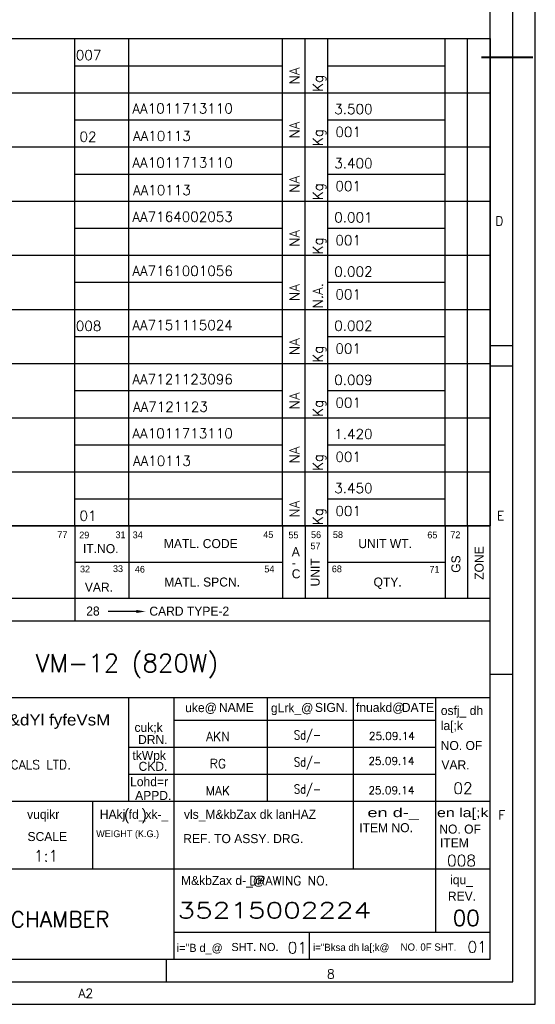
# Model space of a CAD drawing. Extents: x 23244 to 26808, y 7696 to 10216.
# Tile 7 of 9: x 26123 to 26808, y 7696 to 9006. Entities that reach past the tile are written whole.
import ezdxf
from ezdxf.enums import TextEntityAlignment as Align

# ---------------------------------------------------------------- set-up
doc = ezdxf.new("R2010")
doc.units = 0
doc.linetypes.add('AM_ISO08W050x2', pattern=[9, 6, -0.75, 1.5, -0.75])
doc.layers.get('0').update_dxf_attribs({"linetype": 'CONTINUOUS'})
doc.layers.add('FORMAT', color=7, linetype='CONTINUOUS')
doc.layers.add('TEXT', color=2, linetype='CONTINUOUS')
doc.styles.add('HINDI', font='hindi')
doc.styles.add('ROMAND', font='romand')
doc.styles.add('ROMANS', font='romans.shx')

# ---------------------------------------------------------------- blocks, each defined once
blk = doc.blocks.new('A2')
for p, q in [((594, 0), (594, 420)), ((589, 5), (589, 415)), ((584, 10), (584, 410)), ((582.06, 210), (593.47, 210)), ((582.06, 209.83), (593.47, 209.83)), ((584, 146), (589, 146)), ((584, 141.49), (589, 141.49)), ((413.97, 85), (584, 85)), ((414, 85), (584, 85)), ((584, 73.16), (589, 73.16)), ((414, 68), (584, 68)), ((504, 45), (504, 68)), ((514, 10), (514, 68)), ((534.65, 45), (534.65, 68)), ((553.72, 30), (553.72, 68)), ((572, 16), (572, 68)), ((514, 63), (572, 63)), ((504, 57), (572, 57)), ((504, 51), (572, 51)), ((20, 45), (584, 45)), ((496, 30), (496, 45)), ((414, 30), (584, 30)), ((514, 16), (584, 16)), ((544, 10), (544, 16)), ((20, 10), (584, 10)), ((512.25, 10), (512.25, 5)), ((14.84, 5), (589, 5)), ((0, 0), (594, 0))]:
    blk.add_line(p, q)
at = {"color": 5}
for p, q in [((584, 106), (342, 106)), ((492, 106), (492, 90)), ((504, 106), (504, 90)), ((538, 106), (538, 90)), ((543, 106), (543, 90)), ((548, 106), (548, 90)), ((574, 106), (574, 90)), ((579, 106), (579, 90)), ((492, 98), (538, 98)), ((548, 98), (574, 98)), ((342, 90), (584, 90)), ((492, 90), (492, 85)), ((505.65, 87.06), (499.42, 87.06))]:
    blk.add_line(p, q, dxfattribs=at)
blk.add_solid([(505.65, 87.39), (505.65, 86.72), (507.65, 87.06)], dxfattribs=at)
for s, height, p in [('77', 1.5, (488.13, 103.32)), ('29', 1.5, (492.98, 103.25)), ('31', 1.5, (501.01, 103.3)), ('34', 1.5, (504.82, 103.28)), ('45', 1.5, (533.74, 103.34)), ('55', 1.5, (539.32, 103.25)), ('56', 1.5, (544.32, 103.31)), ('58', 1.5, (549.17, 103.33)), ('65', 1.5, (570.08, 103.27)), ('72', 1.5, (575.18, 103.3)), ('MATL. CODE', 2, (511.72, 101.1)), ('UNIT WT.', 2, (554.8, 101.1)), ('IT.NO.', 2, (493.81, 99.98)), ('A', 2, (540.06, 99.31)), ('57', 1.5, (544.2, 100.83)), ('32', 1.5, (493.15, 95.72)), ('33', 1.5, (500.45, 95.78)), ('46', 1.5, (505.3, 95.66)), ('54', 1.5, (533.98, 95.71)), ('-', 2, (540.06, 96.85)), ('C', 2, (540.06, 94.4)), ('68', 1.5, (548.93, 95.74)), ('71', 1.5, (570.56, 95.66)), ('MATL. SPCN.', 2, (511.8, 92.58)), ('QTY.', 2, (558.17, 92.58)), ('VAR.', 2, (494.22, 91.45)), ('28', 2, (494.53, 86.15)), ('CARD TYPE-2', 2, (508.51, 86.13))]:
    blk.add_text(s, height=height, dxfattribs=at).set_placement(p)
for s, p in [('ZONE', (582.55, 94.07)), ('UNIT', (546.23, 92.6)), ('GS', (577.41, 95.63))]:
    blk.add_text(s, height=2, rotation=90, dxfattribs=at).set_placement(p)
at = {"style": 'HINDI'}
for s, height, p in [('uke@', 2, (516.45, 64.75)), ('gLrk_@', 2, (535.44, 64.68)), ('fnuakd@', 2, (554.28, 64.78)), ('osfj_ dh', 2, (573.07, 64.11)), ('cuk;k', 2, (505.22, 60.37)), ('la[;k', 2, (573.07, 60.77)), ('tkWpk', 2, (504.76, 54.16)), ('Lohd=r', 2, (504.25, 48.34)), ('vuqikr', 2, (481.44, 41.1)), ('HAkj fd_xk-_', 2, (497.54, 41.1)), ('vls_M&kbZax dk lanHAZ', 2, (516.17, 41.1)), ('M&kbZax d-_@', 2, (515.52, 26.44)), ('iqu_', 2, (575.13, 26.61)), ('i="B d_@', 1.8, (514.56, 11.61)), ('i="Bksa dh la[;k@', 1.6, (544.77, 11.82))]:
    blk.add_text(s, height=height, dxfattribs=at).set_placement(p)
for s, height, width, p, p2 in [('HAkjr gsoh bysfDV&dYl fyfeVsM', 2.5, 0.952011, (445.9, 61.79), (499.85, 61.79)), ('en d-_', 2, 1.178806, (556.82, 41.48), (568.22, 41.48)), ('en la[;k', 2, 0.83379, (572.22, 41.48), (583.62, 41.48))]:
    blk.add_text(s, height=height, dxfattribs=dict(at, width=width)).set_placement(p, p2, align=Align.FIT)
for s, height, p in [('(   )', 2.5, (502.93, 40.84)), ('ITEM NO.', 2, (555.01, 38.14))]:
    blk.add_text(s, height=height).set_placement(p)
at = {"color": 7, "style": 'ROMANS', "width": 1.3}
blk.add_attdef('DRG_NO', (70.14, 412.28), '', height=3.5, rotation=180, dxfattribs=at)
at = {"style": 'ROMANS'}
for tag, p, width in [('SHTNO', (9.07, 107.77), 0.8), ('REV_NO', (9.09, 98.48), 0.8), ('DRG_NO', (9.17, 70.14), 0.9)]:
    blk.add_attdef(tag, p, '', height=2.8, rotation=90, dxfattribs=dict(at, width=width))
at = {"color": 7, "style": 'ROMANS'}
for tag, p, height in [('PRODUCT', (483.32, 73.62), 4), ('DRN_SIGN', (535.97, 58.04), 2), ('CHD_SIGN', (535.8, 52), 2), ('APP_SIGN', (535.72, 46.19), 2), ('TITLE1', (425.97, 19.61), 3.5), ('TITLE2', (425.65, 13.39), 3.5)]:
    blk.add_attdef(tag, p, '', height=height, dxfattribs=at)
for tag, height, p in [('DRN_BY', 2, (523.7, 59.35)), ('DRN_DATE', 1.7, (562.23, 59.45)), ('CHD_BY', 2, (523.7, 53.34)), ('CHD_DATE', 1.7, (562.13, 53.93)), ('APP_BY', 2, (523.7, 47.34)), ('APP_DATE', 1.7, (562.13, 47.43)), ('NOVAR', 2.5, (577.98, 47.88)), ('ITNO', 2.5, (562.34, 33.54)), ('SCALE', 2.5, (485.64, 32.88)), ('REFTOASSY', 2.5, (532.31, 32.26)), ('NOIT', 2.5, (577.66, 31.84)), ('REV_NO', 3.5, (578.69, 19.15)), ('SHTNO', 2.5, (541.3, 12.54)), ('NOSHT', 2.5, (581.13, 12.72))]:
    blk.add_attdef(tag, text='', height=height, dxfattribs=at).set_placement(p, align=Align.MIDDLE)
at = {"color": 7, "style": 'ROMANS', "width": 0.8}
blk.add_attdef('WEIGHT', text='', height=2.3, dxfattribs=at).set_placement((504.27, 32.63), align=Align.MIDDLE)
at = {"color": 7, "style": 'ROMANS', "width": 1.3}
blk.add_attdef('DRG_NO', (514.76, 19.09), '', height=3.5, dxfattribs=at)
at = {"layer": 'TEXT'}
for s, style, p in [('D', 'ROMAND', (585.15, 172.6)), ('E', 'ROMAND', (585.5, 107.28)), ('BHARAT HEAVY ELECTRICALS LTD.', 'ROMAND', (446.59, 52.11)), ('F', 'ROMAND', (585.83, 40.94)), ('DRAWING NO.', 'ROMANS', (530.63, 26.41)), ('8', 'ROMAND', (547.86, 5.7)), ('A2', 'ROMAND', (492.81, 1.45))]:
    blk.add_text(s, height=2, dxfattribs=dict(at, style=style)).set_placement(p)
for s, height, p in [('NAME', 2, (523.93, 64.79)), ('SIGN.', 2, (545.2, 64.79)), ('DATE', 2, (564.44, 64.79)), ('DRN.', 2, (506.01, 57.66)), ('NO. OF', 2, (573.05, 56.35)), ('CKD.', 2, (506.12, 51.74)), ('VAR.', 2, (573.2, 52.07)), ('APPD.', 2, (505.36, 45.28)), ('NO. OF', 2, (572.74, 37.83)), ('SCALE', 2, (481.52, 36.18)), ('WEIGHT (K.G.)', 1.5, (496.74, 37.05)), ('REF. TO ASSY. DRG.', 2, (516.02, 35.72)), ('ITEM', 2, (572.89, 34.79)), ('REV.', 2, (574.63, 22.98)), ('SHT. NO.', 1.8, (526.69, 11.8)), ('NO. 0F SHT.', 1.6, (564.15, 11.89))]:
    blk.add_text(s, height=height, dxfattribs=at).set_placement(p)
blk = doc.blocks.new('var2_btemplate')
at = {"color": 3}
for p, q in [((-278, 12), (0, 12)), ((-92, 0), (-92, 12)), ((-80, 0), (-80, 12)), ((-46, 0), (-46, 12)), ((-41.01, 0), (-41.01, 12)), ((-35.94, 0), (-35.94, 12)), ((-10, 0), (-10, 12)), ((-5, 0), (-5, 12)), ((0, 12), (0, 0)), ((-92, 6), (-46, 6)), ((-35.94, 6), (-10, 6)), ((-278, 0), (0, 0))]:
    blk.add_line(p, q, dxfattribs=at)
at = {"style": 'ROMANS', "flags": 4}
for tag, p in [('UT_O_QTY', (-37.05, 0.19)), ('A/C', (-42.21, 1.84)), ('GS', (-6, 3)), ('ZONE', (-1.14, -0.09))]:
    blk.add_attdef(tag, p, '', height=2.2, rotation=90, dxfattribs=at)
at = {"style": 'ROMANS', "width": 0.65, "flags": 4}
blk.add_attdef('ITEM_DESC', (-190.44, 7.11), '', height=2, dxfattribs=at)
at = {"style": 'ROMANS', "flags": 4}
for tag, p in [('ITEM_NO', (-91.78, 7.25)), ('MAT_CODE', (-79.25, 7.43)), ('IT_NO', (-203.15, 4.41)), ('QTY', (-34.27, 2.23)), ('IT_VAR', (-90.96, 1.17)), ('MAT_SPEC', (-79.12, 1.33))]:
    blk.add_attdef(tag, p, '', height=2.2, dxfattribs=at)
at = {"style": 'ROMANS'}
blk.add_attdef('WEIGHT', text='', height=2.2, dxfattribs=at).set_placement((-34.53, 6.62), align=Align.BOTTOM_LEFT)
at = {"style": 'ROMANS', "flags": 4}
for tag, p in [('VAR_2', (-272.56, 4.33)), ('VAR_0', (-247.97, 4.33)), ('VAR_1', (-260.56, 4.33)), ('DR_NO', (-117.68, 4.13))]:
    blk.add_attdef(tag, text='', height=2.2, dxfattribs=at).set_placement(p, align=Align.CENTER)
for tag, width, p in [('REMARKS', 0.75, (-242, 3.94)), ('ITEM_SIZE', 0.65, (-190.55, 1.34))]:
    blk.add_attdef(tag, text='', height=2, dxfattribs=dict(at, width=width)).set_placement(p, align=Align.BOTTOM_LEFT)
at = {"style": 'ROMANS'}
blk.add_attdef('IT_V', (-211.43, 4.44), '', height=2.2, dxfattribs=at)
at = {"style": 'ROMANS', "flags": 4}
blk.add_attdef('STD_NO', text='', height=2.2, dxfattribs=at).set_placement((-141.14, 5.59), align=Align.MIDDLE_LEFT)

msp = doc.modelspace()

# ---------------------------------------------------------------- block references
ref = msp.add_blockref('var2_btemplate', (26748.26389921, 8908.33859331), dxfattribs=dict(xscale=6, yscale=6, zscale=1.090909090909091))
ref.add_attrib('ITEM_NO', '007', (26197.58240882, 8951.83158586), dxfattribs={"height": 13.2, "style": 'ROMANS'})
ref.add_attrib('A/C', 'NA', (26494.98593542, 8919.36233331), dxfattribs={"height": 13.2, "rotation": 90, "style": 'ROMANS'})
ref.add_attrib('UT_O_QTY', 'Kg', (26525.96878007, 8909.47078849), dxfattribs={"height": 13.2, "rotation": 90, "style": 'ROMANS'})
ref = msp.add_blockref('var2_btemplate', (26748.26389921, 8836.33859331), dxfattribs=dict(xscale=6, yscale=6, zscale=1.090909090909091))
ref.add_attrib('IT_VAR', '02', (26202.5228539, 8843.3413429), dxfattribs={"height": 13.2, "style": 'ROMANS'})
ref.add_attrib('MAT_CODE', 'AA1011713110', (26272.77994385, 8880.90572045), dxfattribs={"height": 13.2, "style": 'ROMANS'})
ref.add_attrib('MAT_SPEC', 'AA10113', (26273.51397265, 8844.30815336), dxfattribs={"height": 13.2, "style": 'ROMANS'})
ref.add_attrib('A/C', 'NA', (26494.98593542, 8847.36233331), dxfattribs={"height": 13.2, "rotation": 90, "style": 'ROMANS'})
ref.add_attrib('UT_O_QTY', 'Kg', (26525.96878007, 8837.47078849), dxfattribs={"height": 13.2, "rotation": 90, "style": 'ROMANS'})
ref.add_attrib('WEIGHT', '3.500', dxfattribs={"height": 13.2, "style": 'ROMANS'}).set_placement((26541.0846151, 8876.06116199), align=Align.BOTTOM_LEFT)
ref.add_attrib('QTY', '001', (26542.62086162, 8849.70213566), dxfattribs={"height": 13.2, "style": 'ROMANS'})
ref = msp.add_blockref('var2_btemplate', (26748.26389921, 8764.33859331), dxfattribs=dict(xscale=6, yscale=6, zscale=1.090909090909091))
ref.add_attrib('MAT_CODE', 'AA1011713110', (26272.77994385, 8808.90572045), dxfattribs={"height": 13.2, "style": 'ROMANS'})
ref.add_attrib('MAT_SPEC', 'AA10113', (26273.51397265, 8772.30815336), dxfattribs={"height": 13.2, "style": 'ROMANS'})
ref.add_attrib('A/C', 'NA', (26494.98593542, 8775.36233331), dxfattribs={"height": 13.2, "rotation": 90, "style": 'ROMANS'})
ref.add_attrib('UT_O_QTY', 'Kg', (26525.96878007, 8765.47078849), dxfattribs={"height": 13.2, "rotation": 90, "style": 'ROMANS'})
ref.add_attrib('WEIGHT', '3.400', dxfattribs={"height": 13.2, "style": 'ROMANS'}).set_placement((26541.0846151, 8804.06116199), align=Align.BOTTOM_LEFT)
ref.add_attrib('QTY', '001', (26542.62086162, 8777.70213566), dxfattribs={"height": 13.2, "style": 'ROMANS'})
ref = msp.add_blockref('var2_btemplate', (26748.26389921, 8692.33859331), dxfattribs=dict(xscale=6, yscale=6, zscale=1.090909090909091))
ref.add_attrib('MAT_CODE', 'AA7164002053', (26272.77994385, 8736.90572045), dxfattribs={"height": 13.2, "style": 'ROMANS'})
ref.add_attrib('A/C', 'NA', (26494.98593542, 8703.36233331), dxfattribs={"height": 13.2, "rotation": 90, "style": 'ROMANS'})
ref.add_attrib('UT_O_QTY', 'Kg', (26525.96878007, 8693.47078849), dxfattribs={"height": 13.2, "rotation": 90, "style": 'ROMANS'})
ref.add_attrib('WEIGHT', '0.001', dxfattribs={"height": 13.2, "style": 'ROMANS'}).set_placement((26541.0846151, 8732.06116199), align=Align.BOTTOM_LEFT)
ref.add_attrib('QTY', '001', (26542.62086162, 8705.70213566), dxfattribs={"height": 13.2, "style": 'ROMANS'})
ref = msp.add_blockref('var2_btemplate', (26748.26389921, 8620.33859331), dxfattribs=dict(xscale=6, yscale=6, zscale=1.090909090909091))
ref.add_attrib('MAT_CODE', 'AA7161001056', (26272.77994385, 8664.90572045), dxfattribs={"height": 13.2, "style": 'ROMANS'})
ref.add_attrib('A/C', 'NA', (26494.98593542, 8631.36233331), dxfattribs={"height": 13.2, "rotation": 90, "style": 'ROMANS'})
ref.add_attrib('UT_O_QTY', 'N.A.', (26525.96878007, 8621.47078849), dxfattribs={"height": 13.2, "rotation": 90, "style": 'ROMANS'})
ref.add_attrib('WEIGHT', '0.002', dxfattribs={"height": 13.2, "style": 'ROMANS'}).set_placement((26541.0846151, 8660.06116199), align=Align.BOTTOM_LEFT)
ref.add_attrib('QTY', '001', (26542.62086162, 8633.70213566), dxfattribs={"height": 13.2, "style": 'ROMANS'})
ref = msp.add_blockref('var2_btemplate', (26748.26389921, 8548.33859331), dxfattribs=dict(xscale=6, yscale=6, zscale=1.090909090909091))
ref.add_attrib('ITEM_NO', '008', (26197.58240882, 8591.83158586), dxfattribs={"height": 13.2, "style": 'ROMANS'})
ref.add_attrib('MAT_CODE', 'AA7151115024', (26272.77994385, 8592.90572045), dxfattribs={"height": 13.2, "style": 'ROMANS'})
ref.add_attrib('A/C', 'NA', (26494.98593542, 8559.36233331), dxfattribs={"height": 13.2, "rotation": 90, "style": 'ROMANS'})
ref.add_attrib('UT_O_QTY', 'Kg', (26525.96878007, 8549.47078849), dxfattribs={"height": 13.2, "rotation": 90, "style": 'ROMANS'})
ref.add_attrib('WEIGHT', '0.002', dxfattribs={"height": 13.2, "style": 'ROMANS'}).set_placement((26541.0846151, 8588.06116199), align=Align.BOTTOM_LEFT)
ref.add_attrib('QTY', '001', (26542.62086162, 8561.70213566), dxfattribs={"height": 13.2, "style": 'ROMANS'})
ref = msp.add_blockref('var2_btemplate', (26748.26389921, 8476.33859331), dxfattribs=dict(xscale=6, yscale=6, zscale=1.090909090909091))
ref.add_attrib('MAT_CODE', 'AA7121123096', (26272.77994385, 8520.90572045), dxfattribs={"height": 13.2, "style": 'ROMANS'})
ref.add_attrib('MAT_SPEC', 'AA7121123', (26273.51397265, 8484.30815336), dxfattribs={"height": 13.2, "style": 'ROMANS'})
ref.add_attrib('A/C', 'NA', (26494.98593542, 8487.36233331), dxfattribs={"height": 13.2, "rotation": 90, "style": 'ROMANS'})
ref.add_attrib('UT_O_QTY', 'Kg', (26525.96878007, 8477.47078849), dxfattribs={"height": 13.2, "rotation": 90, "style": 'ROMANS'})
ref.add_attrib('WEIGHT', '0.009', dxfattribs={"height": 13.2, "style": 'ROMANS'}).set_placement((26541.0846151, 8516.06116199), align=Align.BOTTOM_LEFT)
ref.add_attrib('QTY', '001', (26542.62086162, 8489.70213566), dxfattribs={"height": 13.2, "style": 'ROMANS'})
ref = msp.add_blockref('var2_btemplate', (26748.26389921, 8404.33859331), dxfattribs=dict(xscale=6, yscale=6, zscale=1.090909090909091))
ref.add_attrib('MAT_CODE', 'AA1011713110', (26272.77994385, 8448.90572045), dxfattribs={"height": 13.2, "style": 'ROMANS'})
ref.add_attrib('MAT_SPEC', 'AA10113', (26273.51397265, 8412.30815336), dxfattribs={"height": 13.2, "style": 'ROMANS'})
ref.add_attrib('A/C', 'NA', (26494.98593542, 8415.36233331), dxfattribs={"height": 13.2, "rotation": 90, "style": 'ROMANS'})
ref.add_attrib('UT_O_QTY', 'Kg', (26525.96878007, 8405.47078849), dxfattribs={"height": 13.2, "rotation": 90, "style": 'ROMANS'})
ref.add_attrib('WEIGHT', '1.420', dxfattribs={"height": 13.2, "style": 'ROMANS'}).set_placement((26541.0846151, 8444.06116199), align=Align.BOTTOM_LEFT)
ref.add_attrib('QTY', '001', (26542.62086162, 8417.70213566), dxfattribs={"height": 13.2, "style": 'ROMANS'})
ref = msp.add_blockref('var2_btemplate', (26748.26389921, 8332.33859331), dxfattribs=dict(xscale=6, yscale=6, zscale=1.090909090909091))
ref.add_attrib('IT_VAR', '01', (26202.5228539, 8339.3413429), dxfattribs={"height": 13.2, "style": 'ROMANS'})
ref.add_attrib('A/C', 'NA', (26494.98593542, 8343.36233331), dxfattribs={"height": 13.2, "rotation": 90, "style": 'ROMANS'})
ref.add_attrib('UT_O_QTY', 'Kg', (26525.96878007, 8333.47078849), dxfattribs={"height": 13.2, "rotation": 90, "style": 'ROMANS'})
ref.add_attrib('WEIGHT', '3.450', dxfattribs={"height": 13.2, "style": 'ROMANS'}).set_placement((26541.0846151, 8372.06116199), align=Align.BOTTOM_LEFT)
ref.add_attrib('QTY', '001', (26542.62086162, 8345.70213566), dxfattribs={"height": 13.2, "style": 'ROMANS'})
at = {"layer": 'FORMAT', "linetype": 'AM_ISO08W050x2'}
ref = msp.add_blockref('A2', (23244.26389921, 7696.33859331), dxfattribs=dict(at, xscale=6, yscale=6, zscale=6))
ref.add_attrib('TITLE1', 'DIVISION SHEET FOR B/B CHAMBER', (25740.3378324, 7798.78354644), dxfattribs={"layer": '0', "color": 7, "height": 21, "style": 'ROMANS'})
ref.add_attrib('DRG_NO', '35215002224', (26332.82314281, 7810.86658962), dxfattribs={"layer": '0', "color": 7, "height": 21, "style": 'ROMANS', "width": 1.3})
ref.add_attrib('REV_NO', '00', dxfattribs={"layer": '0', "color": 7, "height": 21, "style": 'ROMANS'}).set_placement((26716.43205905, 7811.21526967), align=Align.MIDDLE)
ref.add_attrib('SHTNO', '01', dxfattribs={"layer": '0', "color": 7, "height": 15, "style": 'ROMANS'}).set_placement((26492.04617571, 7771.58875813), align=Align.MIDDLE)
ref.add_attrib('NOSHT', '01', dxfattribs={"layer": '0', "color": 7, "height": 15, "style": 'ROMANS'}).set_placement((26731.02647186, 7772.65971756), align=Align.MIDDLE)
ref.add_attrib('SCALE', '1:1', dxfattribs={"layer": '0', "color": 7, "height": 15, "style": 'ROMANS'}).set_placement((26158.08564803, 7893.61709811), align=Align.MIDDLE)
ref.add_attrib('NOIT', '008', dxfattribs={"layer": '0', "color": 7, "height": 15, "style": 'ROMANS'}).set_placement((26710.22324998, 7887.37492949), align=Align.MIDDLE)
ref.add_attrib('NOVAR', '02', dxfattribs={"layer": '0', "color": 7, "height": 15, "style": 'ROMANS'}).set_placement((26712.15053091, 7983.62757644), align=Align.MIDDLE)
ref.add_attrib('DRN_DATE', '25.09.14', dxfattribs={"layer": '0', "color": 7, "height": 10.2, "style": 'ROMANS'}).set_placement((26617.6338786, 8053.041232), align=Align.MIDDLE)
ref.add_attrib('CHD_DATE', '25.09.14', dxfattribs={"layer": '0', "color": 7, "height": 10.2, "style": 'ROMANS'}).set_placement((26617.05202828, 8019.94428802), align=Align.MIDDLE)
ref.add_attrib('APP_DATE', '25.09.14', dxfattribs={"layer": '0', "color": 7, "height": 10.2, "style": 'ROMANS'}).set_placement((26617.05202828, 7980.94574314), align=Align.MIDDLE)
ref.add_attrib('DRN_BY', 'AKN', dxfattribs={"layer": '0', "color": 7, "height": 12, "style": 'ROMANS'}).set_placement((26386.44393904, 8052.44432093), align=Align.MIDDLE)
ref.add_attrib('CHD_BY', 'RG', dxfattribs={"layer": '0', "color": 7, "height": 12, "style": 'ROMANS'}).set_placement((26386.44393904, 8016.39658244), align=Align.MIDDLE)
ref.add_attrib('APP_BY', 'MAK', dxfattribs={"layer": '0', "color": 7, "height": 12, "style": 'ROMANS'}).set_placement((26386.44393904, 7980.34883207), align=Align.MIDDLE)
ref.add_attrib('PRODUCT', 'VM-12 (820W) ', (26144.16933674, 8138.03380681), dxfattribs={"layer": '0', "color": 7, "height": 24, "style": 'ROMANS'})

# ---------------------------------------------------------------- texts
at = {"layer": 'TEXT', "style": 'ROMANS', "width": 0.8}
for p in [(26487.62717607, 8048.49117197), (26487.62717607, 8012.49117197), (26487.62717607, 7976.49117197)]:
    msp.add_text('Sd/-', height=12, dxfattribs=at).set_placement(p)

doc.saveas('drawing.dxf')
